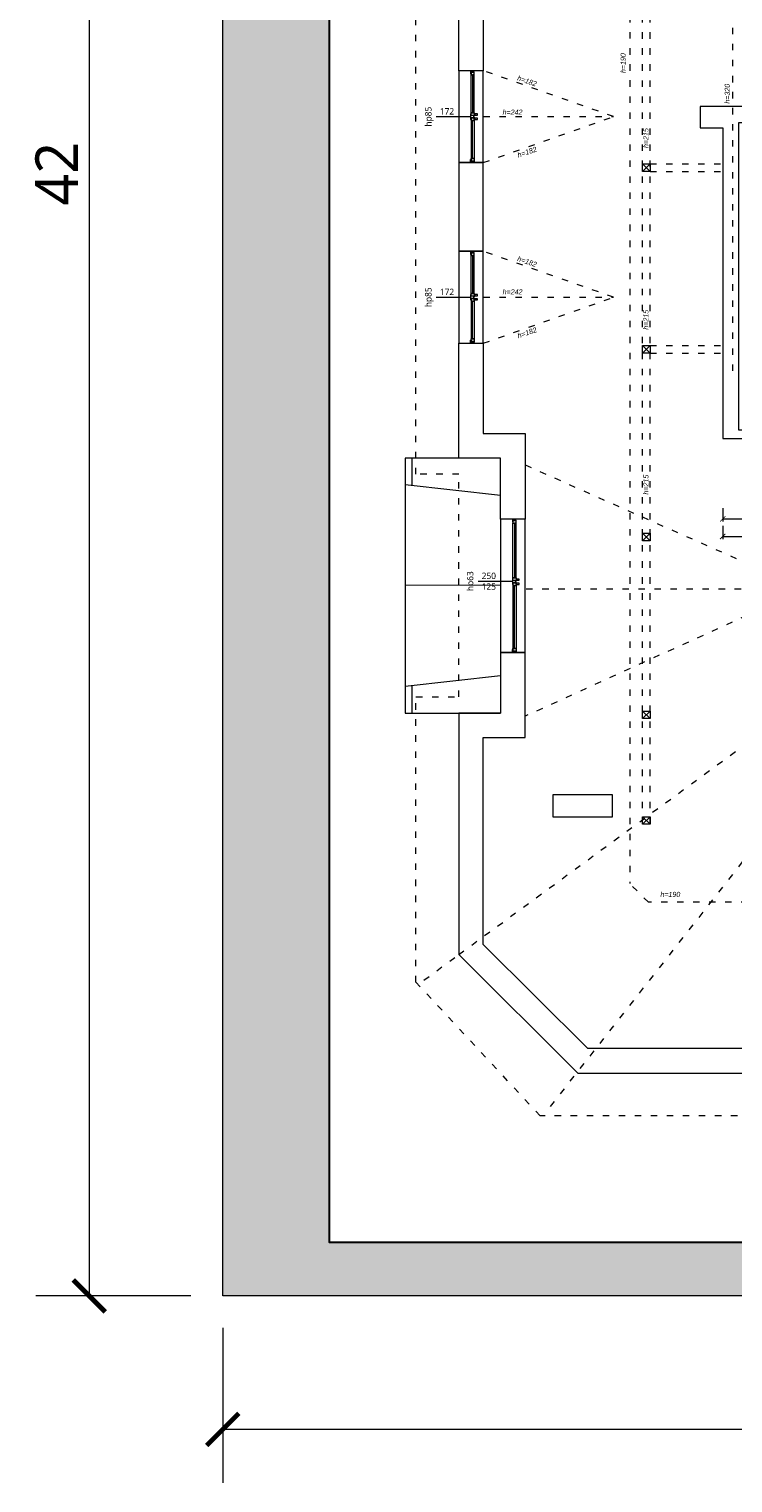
# Model space of a CAD drawing. Header units: millimetres. Extents: x 80301 to 146489, y -78581 to -28273.
# Tile 80 of 135: x 121912 to 123229, y -66886 to -64165. Entities that reach past the tile are written whole.
import ezdxf
from ezdxf.enums import TextEntityAlignment as Align

# ---------------------------------------------------------------- set-up
doc = ezdxf.new("R2010")
doc.units = ezdxf.units.MM
doc.linetypes.add('ACAD_ISO03W100', pattern=[30, 12, -18])
doc.layers.get('0').update_dxf_attribs({"lineweight": 0})
for name, color, linetype, lineweight in [('A-opisram.ART', 250, 'Continuous', 0), ('konstrukcja istn..KF', 252, 'Continuous', 15), ('opis..KF', 250, 'Continuous', 15), ('stolarka_arch', 250, 'Continuous', 5), ('wymiar..KF', 12, 'Continuous', 5), ('ściana pro..KF', 222, 'Continuous', 30), ('ściany ist..KF', 61, 'Continuous', 5)]:
    doc.layers.add(name, color=color, linetype=linetype, lineweight=lineweight)
doc.layers.add('A-pomocram.ART', color=254, linetype='Continuous', lineweight=0, plot=False)
doc.layers.add('A-wymram.ART', color=10, linetype='Continuous', lineweight=5, plot=False)
doc.layers.add('A-przekrycieram.ART', color=7, linetype='Continuous', lineweight=0, true_color=0xffffff)
doc.styles.add('ARCH', font='segoeuil.ttf')
doc.styles.add('kamil', font='GOTHIC.TTF')
doc.dimstyles.new('100..KF', dxfattribs={"dimtxt": 12, "dimasz": 10, "dimexe": 5, "dimexo": 5, "dimgap": 3, "dimtad": 1, "dimdec": 1, "dimrnd": 0.5, "dimtxsty": 'kamil', "dimblk": 'ARCHTICK', "dimcen": 0, "dimclrd": 256, "dimclre": 256, "dimclrt": 256, "dimadec": 0, "dimazin": 0, "dimtfac": 1, "dimtdec": 1, "dimtofl": 0, "dimtmove": 0, "dimatfit": 3, "dimfxl": 10, "dimfxlon": 1, "dimlwd": 0, "dimlwe": 0, "dimarcsym": 0})
doc.dimstyles.new('RAMKA', dxfattribs={"dimscale": 20, "dimtxt": 4, "dimasz": 3, "dimexe": 5, "dimexo": 3, "dimgap": 1, "dimtad": 1, "dimdec": 1, "dimlfac": 0.01, "dimtxsty": 'ARCH', "dimblk": 'ARCHTICK', "dimcen": 0, "dimclrd": 256, "dimclre": 256, "dimclrt": 256, "dimadec": 0, "dimazin": 0, "dimtfac": 1, "dimtdec": 1, "dimtofl": 0, "dimtmove": 1, "dimatfit": 3, "dimfxl": 10, "dimfxlon": 1, "dimlwd": 0, "dimlwe": 0, "dimarcsym": 0})

# ---------------------------------------------------------------- blocks, each defined once
blk = doc.blocks.new('_ArchTick')
at = {"color": 0, "linetype": 'ByBlock', "const_width": 0.15}
blk.add_lwpolyline([(-0.5, -0.5), (0.5, 0.5)], dxfattribs=at)
blk = doc.blocks.new('*D1237')
at = {"layer": 'A-wymram.ART', "linetype": 'Continuous', "lineweight": 0, "transparency": 16777216}
for p, q in [((0, -60), (0, -350)), ((8500, -60), (8500, -350)), ((8500, -250), (0, -250))]:
    blk.add_line(p, q, dxfattribs=at)
at = {"layer": 'Defpoints', "color": 0, "transparency": 16777216}
for p in [(0, 0), (8500, 0), (0, -250)]:
    blk.add_point(p, dxfattribs=at)
at = {"layer": 'A-wymram.ART', "lineweight": 0, "transparency": 16777216, "xscale": 60, "yscale": 60, "zscale": 60, "rotation": 180}
blk.add_blockref('_ArchTick', (0, -250), dxfattribs=at)
at = {"layer": 'A-wymram.ART', "lineweight": 0, "transparency": 16777216, "xscale": 60, "yscale": 60, "zscale": 60}
blk.add_blockref('_ArchTick', (8500, -250), dxfattribs=at)
at = {"layer": 'A-wymram.ART', "transparency": 16777216, "insert": (4250, -188.6), "char_height": 80, "attachment_point": 5, "style": 'ARCH'}
blk.add_mtext('85', dxfattribs=at)
blk = doc.blocks.new('*D1238')
at = {"layer": 'A-wymram.ART', "linetype": 'Continuous', "lineweight": 0, "transparency": 16777216}
for p, q in [((-60, 4200), (-350, 4200)), ((-250, 4200), (-250, 0)), ((-60, 0), (-350, 0))]:
    blk.add_line(p, q, dxfattribs=at)
at = {"layer": 'Defpoints', "color": 0, "transparency": 16777216}
for p in [(0, 4200), (0, 0), (-250, 0)]:
    blk.add_point(p, dxfattribs=at)
at = {"layer": 'A-wymram.ART', "lineweight": 0, "transparency": 16777216, "xscale": 60, "yscale": 60, "zscale": 60}
for p, rotation in [((-250, 4200), 90), ((-250, 0), 270)]:
    blk.add_blockref('_ArchTick', p, dxfattribs=dict(at, rotation=rotation))
at = {"layer": 'A-wymram.ART', "transparency": 16777216, "insert": (-310.7, 2100), "char_height": 80, "attachment_point": 5, "rotation": 90, "style": 'ARCH'}
blk.add_mtext('42', dxfattribs=at)
blk = doc.blocks.new('*U660')
at = {"layer": 'stolarka_arch', "lineweight": 0}
blk.add_lwpolyline([(0, 0), (172, 0), (172, -46), (0, -46)], close=True, dxfattribs=at)
at = {"layer": 'stolarka_arch'}
for points in [[(0, -22), (6, -22), (6, -23), (3, -23), (3, -28), (0, -28)], [(3, -23), (8, -23), (8, -29), (2, -29), (2, -28), (3, -28)], [(8, -26), (79, -26), (79, -23), (8, -23)], [(8, -26), (79, -26), (79, -29), (8, -29)], [(84, -23), (79, -23), (79, -29), (85, -29), (85, -28), (84, -28)], [(81, -22), (91, -22), (91, -23), (88, -23), (88, -28), (84, -28), (84, -23), (81, -23)], [(88, -23), (93, -23), (93, -29), (87, -29), (87, -28), (88, -28)], [(164, -26), (93, -26), (93, -23), (164, -23)], [(164, -26), (93, -26), (93, -29), (164, -29)], [(169, -23), (164, -23), (164, -29), (170, -29), (170, -28), (169, -28)], [(172, -22), (166, -22), (166, -23), (169, -23), (169, -28), (172, -28)], [(84, -30), (80, -30), (80, -29), (84, -29)], [(83, -35), (81, -35), (81, -30), (83, -30)], [(92, -30), (88, -30), (88, -29), (92, -29)], [(91, -35), (89, -35), (89, -30), (91, -30)]]:
    blk.add_lwpolyline(points, close=True, dxfattribs=at)
blk = doc.blocks.new('*U658')
at = {"layer": 'stolarka_arch', "lineweight": 0}
blk.add_lwpolyline([(0, 0), (172, 0), (172, -46), (0, -46)], close=True, dxfattribs=at)
at = {"layer": 'stolarka_arch'}
for points in [[(0, -22), (6, -22), (6, -23), (3, -23), (3, -28), (0, -28)], [(3, -23), (8, -23), (8, -29), (2, -29), (2, -28), (3, -28)], [(8, -26), (79, -26), (79, -23), (8, -23)], [(8, -26), (79, -26), (79, -29), (8, -29)], [(84, -23), (79, -23), (79, -29), (85, -29), (85, -28), (84, -28)], [(81, -22), (91, -22), (91, -23), (88, -23), (88, -28), (84, -28), (84, -23), (81, -23)], [(88, -23), (93, -23), (93, -29), (87, -29), (87, -28), (88, -28)], [(164, -26), (93, -26), (93, -23), (164, -23)], [(164, -26), (93, -26), (93, -29), (164, -29)], [(169, -23), (164, -23), (164, -29), (170, -29), (170, -28), (169, -28)], [(172, -22), (166, -22), (166, -23), (169, -23), (169, -28), (172, -28)], [(84, -30), (80, -30), (80, -29), (84, -29)], [(83, -35), (81, -35), (81, -30), (83, -30)], [(92, -30), (88, -30), (88, -29), (92, -29)], [(91, -35), (89, -35), (89, -30), (91, -30)]]:
    blk.add_lwpolyline(points, close=True, dxfattribs=at)
blk = doc.blocks.new('*U654')
at = {"layer": 'stolarka_arch', "lineweight": 0}
blk.add_lwpolyline([(0, 0), (250, 0), (250, -46), (0, -46)], close=True, dxfattribs=at)
at = {"layer": 'stolarka_arch'}
for points in [[(0, -22), (6, -22), (6, -23), (3, -23), (3, -28), (0, -28)], [(3, -23), (8, -23), (8, -29), (2, -29), (2, -28), (3, -28)], [(8, -26), (110.3, -26), (110.3, -23), (8, -23)], [(8, -26), (110.3, -26), (110.3, -29), (8, -29)], [(115.3, -23), (110.3, -23), (110.3, -29), (116.3, -29), (116.3, -28), (115.3, -28)], [(112.3, -22), (122.3, -22), (122.3, -23), (119.3, -23), (119.3, -28), (115.3, -28), (115.3, -23), (112.3, -23)], [(119.3, -23), (124.3, -23), (124.3, -29), (118.3, -29), (118.3, -28), (119.3, -28)], [(242, -26), (124.3, -26), (124.3, -23), (242, -23)], [(242, -26), (124.3, -26), (124.3, -29), (242, -29)], [(247, -23), (242, -23), (242, -29), (248, -29), (248, -28), (247, -28)], [(250, -22), (244, -22), (244, -23), (247, -23), (247, -28), (250, -28)], [(115.3, -30), (111.3, -30), (111.3, -29), (115.3, -29)], [(114.3, -35), (112.3, -35), (112.3, -30), (114.3, -30)], [(123.3, -30), (119.3, -30), (119.3, -29), (123.3, -29)], [(122.3, -35), (120.3, -35), (120.3, -30), (122.3, -30)]]:
    blk.add_lwpolyline(points, close=True, dxfattribs=at)
blk = doc.blocks.new('*U609')
at = {"layer": 'opis..KF'}
blk.add_line((-20, 0), (44, 0), dxfattribs=at)
at = {"layer": 'opis..KF', "style": 'ARCH', "flags": 12}
blk.add_attdef('hp', text='', height=12, rotation=90, dxfattribs=at).set_placement((-35, 0), align=Align.MIDDLE_CENTER)
for tag, p in [('150', (0, 10)), ('120', (0, -10))]:
    blk.add_attdef(tag, text='', height=12, dxfattribs=at).set_placement(p, align=Align.MIDDLE_CENTER)
blk = doc.blocks.new('*U610')
at = {"layer": 'opis..KF'}
blk.add_line((-20, 0), (44, 0), dxfattribs=at)
at = {"layer": 'opis..KF', "style": 'ARCH', "flags": 12}
blk.add_attdef('hp', text='', height=12, rotation=90, dxfattribs=at).set_placement((-35, 0), align=Align.MIDDLE_CENTER)
for tag, p in [('150', (0, 10)), ('120', (0, -10))]:
    blk.add_attdef(tag, text='', height=12, dxfattribs=at).set_placement(p, align=Align.MIDDLE_CENTER)
blk = doc.blocks.new('*U611')
at = {"layer": 'opis..KF'}
blk.add_line((-20, 0), (44, 0), dxfattribs=at)
at = {"layer": 'opis..KF', "style": 'ARCH', "flags": 12}
blk.add_attdef('hp', text='', height=12, rotation=90, dxfattribs=at).set_placement((-35, 0), align=Align.MIDDLE_CENTER)
for tag, p in [('150', (0, 10)), ('120', (0, -10))]:
    blk.add_attdef(tag, text='', height=12, dxfattribs=at).set_placement(p, align=Align.MIDDLE_CENTER)
blk = doc.blocks.new('*D1444')
at = {"layer": 'Defpoints', "color": 0, "linetype": 'ByBlock', "transparency": 16777216}
for p in [(123210, -64931), (123691.9, -64931), (123691.9, -65081.9)]:
    blk.add_point(p, dxfattribs=at)
at = {"layer": 'wymiar..KF', "linetype": 'Continuous', "lineweight": 0, "transparency": 16777216}
for p, q in [((123210, -65061.9), (123210, -65086.9)), ((123691.9, -65061.9), (123691.9, -65086.9)), ((123210, -65081.9), (123691.9, -65081.9))]:
    blk.add_line(p, q, dxfattribs=at)
at = {"layer": 'wymiar..KF', "linetype": 'ByBlock', "lineweight": 0, "transparency": 16777216, "xscale": 10, "yscale": 10, "zscale": 10, "rotation": 180}
blk.add_blockref('_ArchTick', (123210, -65081.9), dxfattribs=at)
at = {"layer": 'wymiar..KF', "linetype": 'ByBlock', "lineweight": 0, "transparency": 16777216, "xscale": 10, "yscale": 10, "zscale": 10}
blk.add_blockref('_ArchTick', (123691.9, -65081.9), dxfattribs=at)
at = {"layer": 'wymiar..KF', "linetype": 'ByBlock', "transparency": 16777216, "insert": (123450.9, -65072.6), "char_height": 12, "attachment_point": 5, "style": 'kamil'}
blk.add_mtext('482', dxfattribs=at)
blk = doc.blocks.new('*D1447')
at = {"layer": 'Defpoints', "color": 0, "linetype": 'ByBlock', "transparency": 16777216}
for p in [(123210, -64903), (123937.9, -64903), (123937.9, -65114.6)]:
    blk.add_point(p, dxfattribs=at)
at = {"layer": 'wymiar..KF', "linetype": 'Continuous', "lineweight": 0, "transparency": 16777216}
for p, q in [((123210, -65094.6), (123210, -65119.6)), ((123937.9, -65094.6), (123937.9, -65119.6)), ((123210, -65114.6), (123937.9, -65114.6))]:
    blk.add_line(p, q, dxfattribs=at)
at = {"layer": 'wymiar..KF', "linetype": 'ByBlock', "lineweight": 0, "transparency": 16777216, "xscale": 10, "yscale": 10, "zscale": 10, "rotation": 180}
blk.add_blockref('_ArchTick', (123210, -65114.6), dxfattribs=at)
at = {"layer": 'wymiar..KF', "linetype": 'ByBlock', "lineweight": 0, "transparency": 16777216, "xscale": 10, "yscale": 10, "zscale": 10}
blk.add_blockref('_ArchTick', (123937.9, -65114.6), dxfattribs=at)
at = {"layer": 'wymiar..KF', "linetype": 'ByBlock', "transparency": 16777216, "insert": (123573.9, -65105.3), "char_height": 12, "attachment_point": 5, "style": 'kamil'}
blk.add_mtext('728', dxfattribs=at)
blk = doc.blocks.new('*U1234')
at = {"layer": 'A-przekrycieram.ART'}
h = blk.add_hatch(color=256, dxfattribs=at)
h.dxf.hatch_style = 1
h.paths.add_polyline_path([(0, 4200), (8500, 4200), (8500, 0), (0, 0)])
h.paths.add_polyline_path([(200, 4100), (8400, 4100), (8400, 100), (200, 100)], flags=16)
at = {"layer": 'A-opisram.ART', "lineweight": 30}
blk.add_lwpolyline([(200, 4100), (8400, 4100), (8400, 100), (200, 100)], close=True, dxfattribs=at)
at = {"layer": 'A-pomocram.ART'}
blk.add_lwpolyline([(0, 4200), (8500, 4200), (8500, 0), (0, 0)], close=True, dxfattribs=at)
at = {"layer": 'A-wymram.ART'}
dim = blk.add_linear_dim(base=(-250, 0), p1=(0, 4200), p2=(0, 0), angle=90, dimstyle='RAMKA', dxfattribs=at)
dim.commit()
dim.dimension.update_dxf_attribs({"geometry": '*D1238', "text_midpoint": (-310.67, 2100)})
dim = blk.add_linear_dim(base=(0, -250), p1=(8500, 0), p2=(0, 0), dimstyle='RAMKA', dxfattribs=at)
dim.commit()
dim.dimension.update_dxf_attribs({"geometry": '*D1237', "text_midpoint": (4250, -188.63)})

msp = doc.modelspace()

# ---------------------------------------------------------------- linework, layer by layer
at = {"linetype": 'ACAD_ISO03W100'}
for p, q in [((123228.99, -64804.76), (123228.99, -62604.99)), ((123059.99, -65653.02), (123059.99, -62730.99)), ((123073.99, -65653.02), (123073.99, -62730.99)), ((123005.53, -64328.99), (122762.02, -64242.99)), ((122762.02, -64414.99), (123005.53, -64328.99)), ((122762.02, -64328.99), (123005.53, -64328.99)), ((123073.99, -64417.48), (123209.96, -64417.48)), ((123073.99, -64431.48), (123209.96, -64431.48)), ((123005.53, -64666.99), (122762.02, -64580.99)), ((122762.02, -64752.99), (123005.53, -64666.99)), ((122762.02, -64666.99), (123005.53, -64666.99)), ((123073.99, -64757.48), (123209.96, -64757.48)), ((123073.99, -64771.48), (123209.96, -64771.48)), ((122840.3, -64980.78), (123364.3, -65212.99)), ((122716.02, -65897.08), (123648.12, -65213.13)), ((123364.3, -65212.99), (122840.3, -65451)), ((123364.3, -65212.99), (122840.3, -65213.49)), ((122887.69, -66181.29), (123648.3, -65213.27)), ((122650.75, -65944.98), (122715.84, -65897.22))]:
    msp.add_line(p, q, dxfattribs=at)
for points in [[(124497.43, -66198.99), (122868.44, -66199.05), (122636.02, -65948.78), (122636.02, -65414.99), (122716.02, -65414.99), (122716.02, -64997.99), (122636.02, -64997.99), (122636.02, -62604.99), (123822.02, -62604.99), (123822.02, -64213.99), (127084.9, -64213.99), (127084.9, -62604.99)], [(123036.04, -62730.99), (123036.02, -65764.29)], [(123070.87, -65799.05), (123070.87, -65799.05), (123036.02, -65764.29), (123036.02, -65764.29)], [(124726.54, -65798.94), (123070.82, -65799)]]:
    msp.add_lwpolyline(points, dxfattribs=at)
at = {"layer": 'konstrukcja istn..KF'}
for p, q in [((123059.99, -64417.48), (123073.99, -64431.48)), ((123059.99, -64431.48), (123073.99, -64417.48)), ((123059.99, -64757.48), (123073.99, -64771.48)), ((123059.99, -64771.48), (123073.99, -64757.48)), ((123059.99, -65108.48), (123073.99, -65122.48)), ((123059.99, -65122.48), (123073.99, -65108.48)), ((123059.99, -65441.48), (123073.99, -65455.48)), ((123059.99, -65455.48), (123073.99, -65441.48)), ((123059.99, -65639.02), (123073.99, -65653.02)), ((123059.99, -65653.02), (123073.99, -65639.02))]:
    msp.add_line(p, q, dxfattribs=at)
at = {"layer": 'konstrukcja istn..KF', "color": 18, "true_color": 0x000000}
for points in [[(123059.99, -64417.48), (123073.99, -64417.48), (123073.99, -64431.48), (123059.99, -64431.48), (123059.99, -64417.48)], [(123059.99, -64757.48), (123073.99, -64757.48), (123073.99, -64771.48), (123059.99, -64771.48), (123059.99, -64757.48)], [(123059.99, -65108.48), (123073.99, -65108.48), (123073.99, -65122.48), (123059.99, -65122.48), (123059.99, -65108.48)], [(123059.99, -65441.48), (123073.99, -65441.48), (123073.99, -65455.48), (123059.99, -65455.48), (123059.99, -65441.48)], [(123059.99, -65639.02), (123073.99, -65639.02), (123073.99, -65653.02), (123059.99, -65653.02), (123059.99, -65639.02)]]:
    msp.add_lwpolyline(points, dxfattribs=at)
at = {"layer": 'ściana pro..KF', "color": 252, "lineweight": 9, "true_color": 0x969696}
for p, q in [((122628.02, -64967.99), (122628.02, -65018.79)), ((122616.02, -65017.44), (122794.31, -65037.44)), ((122794.3, -65205.62), (122616.02, -65206.49)), ((122616.02, -65394.99), (122794.31, -65374.99)), ((122628.02, -65393.65), (122628.02, -65444.99))]:
    msp.add_line(p, q, dxfattribs=at)
msp.add_lwpolyline([(122716.02, -64967.99), (122616.02, -64967.99), (122616.02, -65444.99), (122794.3, -65444.99)], dxfattribs=at)
at = {"layer": 'ściany ist..KF', "linetype": 'ByBlock'}
for points in [[(122716.02, -64242.99), (122716.02, -62684.99), (123112.42, -62684.99), (123112.42, -62730.99), (122762.02, -62730.99), (122762.02, -64242.99), (122716.02, -64242.99)], [(123742.02, -63929.23), (123696.02, -63929.23), (123696.02, -64309.99), (123167.96, -64309.99), (123167.96, -64349.99), (123209.96, -64349.99), (123209.96, -64930.99), (123691.86, -64930.99), (123691.86, -64915.99), (123239.86, -64915.99), (123239.86, -64339.99), (123907.86, -64339.99), (123907.86, -64915.99), (123840.86, -64915.99), (123840.86, -64930.99), (123937.86, -64930.99), (123937.86, -64339.99), (124088.19, -64339.99), (124088.19, -64339.99), (124088.19, -64293.99), (123742.02, -64293.99), (123742.02, -63929.23)], [(122840.3, -65081.99), (122794.3, -65081.99), (122794.3, -64967.99), (122716.02, -64967.99), (122716.02, -64752.99), (122762.02, -64752.99), (122762.02, -64921.99), (122840.3, -64921.99), (122840.3, -65081.99)], [(123828.19, -66119.05), (123828.19, -66073), (122957.59, -66073.05), (122762.02, -65877.99), (122762.02, -65490.99), (122840.3, -65490.99), (122840.3, -65331.99), (122794.3, -65331.99), (122794.3, -65444.99), (122716.02, -65444.99), (122716.02, -65897.08), (122938.57, -66119.05), (123828.19, -66119.05)], [(123004.02, -65639.02), (123004.02, -65598.02), (122892.02, -65598.02), (122892.02, -65639.02), (123004.02, -65639.02)]]:
    msp.add_lwpolyline(points, dxfattribs=at)
msp.add_lwpolyline([(122716.02, -64580.99), (122762.02, -64580.99), (122762.02, -64414.99), (122716.02, -64414.99)], close=True, dxfattribs=at)

# ---------------------------------------------------------------- block references
msp.add_blockref('*U1234', (122274.45, -66535.84))
ref = msp.add_blockref('*U609', (122694.04, -64328.99))
ref.add_attrib('150', '172', dxfattribs={"layer": 'opis..KF', "height": 12, "style": 'ARCH'}).set_placement((122694.04, -64318.99), align=Align.MIDDLE_CENTER)
ref.add_attrib('hp', 'hp85', dxfattribs={"layer": 'opis..KF', "height": 12, "rotation": 90, "style": 'ARCH'}).set_placement((122659.04, -64328.99), align=Align.MIDDLE_CENTER)
ref = msp.add_blockref('*U610', (122694.04, -64666.99))
ref.add_attrib('150', '172', dxfattribs={"layer": 'opis..KF', "height": 12, "style": 'ARCH'}).set_placement((122694.04, -64656.99), align=Align.MIDDLE_CENTER)
ref.add_attrib('hp', 'hp85', dxfattribs={"layer": 'opis..KF', "height": 12, "rotation": 90, "style": 'ARCH'}).set_placement((122659.04, -64666.99), align=Align.MIDDLE_CENTER)
ref = msp.add_blockref('*U611', (122772.33, -65198.3))
ref.add_attrib('150', '250', dxfattribs={"layer": 'opis..KF', "height": 12, "style": 'ARCH'}).set_placement((122772.33, -65188.3), align=Align.MIDDLE_CENTER)
ref.add_attrib('120', '125', dxfattribs={"layer": 'opis..KF', "height": 12, "style": 'ARCH'}).set_placement((122772.33, -65208.3), align=Align.MIDDLE_CENTER)
ref.add_attrib('hp', 'hp63', dxfattribs={"layer": 'opis..KF', "height": 12, "rotation": 90, "style": 'ARCH'}).set_placement((122737.33, -65198.3), align=Align.MIDDLE_CENTER)
at = {"layer": 'stolarka_arch', "xscale": -1, "rotation": 90}
for name, p in [('*U658', (122716.02, -64242.99)), ('*U660', (122716.02, -64580.99)), ('*U654', (122794.3, -65081.99))]:
    msp.add_blockref(name, p, dxfattribs=at)

# ---------------------------------------------------------------- texts
at = {"layer": 'opis..KF', "char_height": 9.6, "attachment_point": 5, "style": 'ARCH'}
for s, insert, rotation in [('{\\fCentury Gothic|b0|i1|c238|p34;h=190}', (123023.69, -64228.78), 90), ('{\\fCentury Gothic|b0|i1|c238|p34;h=182}', (122843.85, -64262.21), 341.21172), ('{\\fCentury Gothic|b0|i1|c238|p34;h=320}', (123218.52, -64286.06), 90), ('{\\fCentury Gothic|b0|i1|c238|p34;h=215}', (123066.28, -64369.1), 90), ('{\\fCentury Gothic|b0|i1|c238|p34;h=182}', (122843.85, -64395.38), 18.7671), ('{\\fCentury Gothic|b0|i1|c238|p34;h=182}', (122843.85, -64600.21), 341.21172), ('{\\fCentury Gothic|b0|i1|c238|p34;h=215}', (123066.28, -64709.1), 90), ('{\\fCentury Gothic|b0|i1|c238|p34;h=182}', (122843.85, -64733.38), 18.7671), ('{\\fCentury Gothic|b0|i1|c238|p34;h=215}', (123066.28, -65017.68), 90)]:
    msp.add_mtext_dynamic_manual_height_columns(s, width=156.7001, gutter_width=70, heights=[0], dxfattribs=dict(at, insert=insert, rotation=rotation))
for s, insert in [('{\\fCentury Gothic|b0|i1|c238|p34;h=242}', (122816.69, -64320.65)), ('{\\fCentury Gothic|b0|i1|c238|p34;h=242}', (122816.74, -64656.94)), ('{\\fCentury Gothic|b0|i1|c238|p34;h=190}', (123111.93, -65784.58))]:
    msp.add_mtext_dynamic_manual_height_columns(s, width=156.7001, gutter_width=70, heights=[0], dxfattribs=dict(at, insert=insert))

# ---------------------------------------------------------------- dimensions: what is measured, and where the dimension line sits
at = {"layer": 'wymiar..KF', "linetype": 'ByBlock'}
for base, p1, p2, picture, middle in [((123937.86, -65114.58), (123209.96, -64903.02), (123937.86, -64903.02), '*D1447', (123573.91, -65105.28)), ((123691.86, -65081.89), (123209.96, -64930.99), (123691.86, -64930.99), '*D1444', (123450.91, -65072.59))]:
    dim = msp.add_linear_dim(base=base, p1=p1, p2=p2, dimstyle='100..KF', override={"dimfxl": 20}, dxfattribs=at)
    dim.commit()
    dim.dimension.update_dxf_attribs({"geometry": picture, "text_midpoint": middle})

doc.saveas('drawing.dxf')
